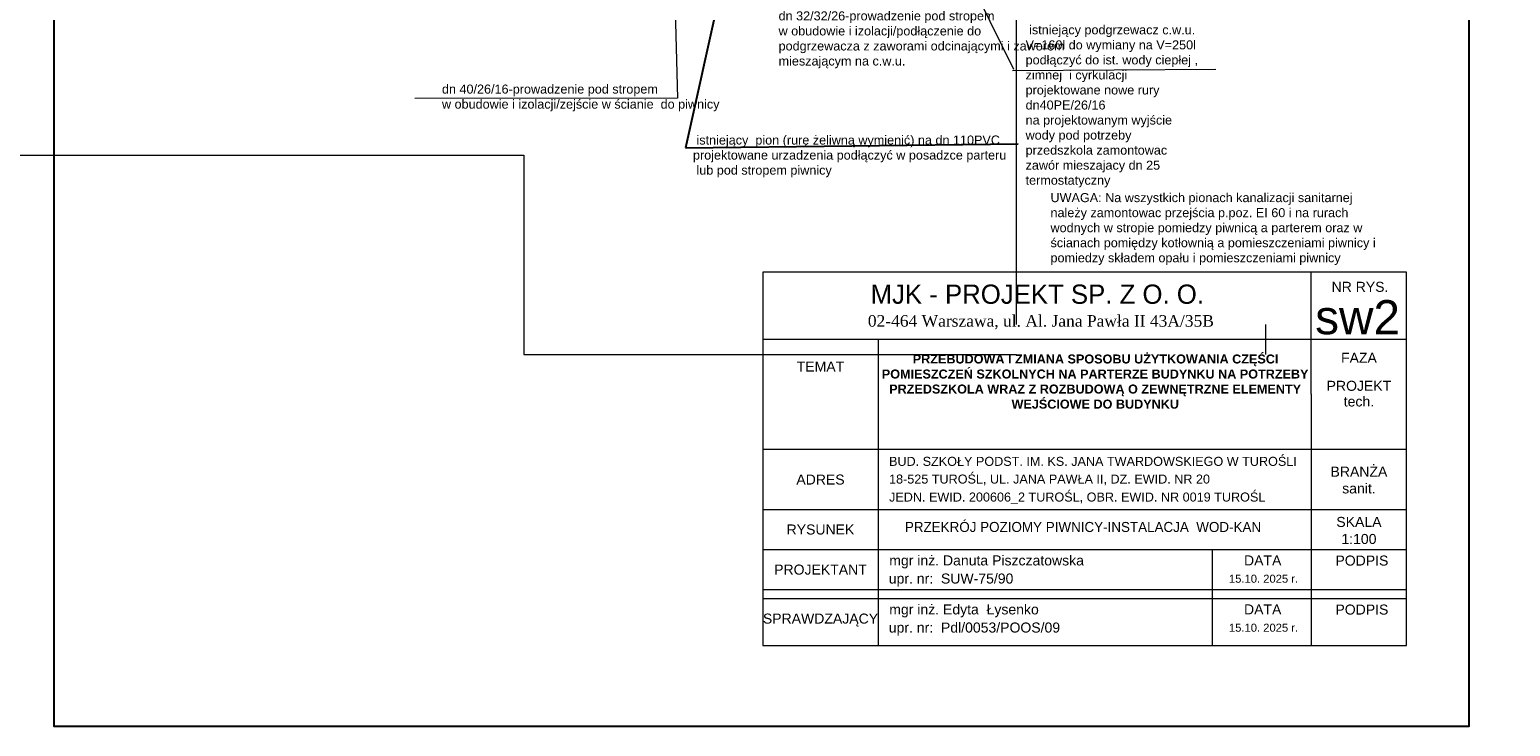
# Model space of a CAD drawing. Header units: millimetres. Extents: x 2249 to 10533, y 1662 to 5811.
# Tile 2 of 9: x 4171 to 7124, y 1662 to 3052. Entities that reach past the tile are written whole.
import ezdxf
from ezdxf.enums import TextEntityAlignment as Align

# ---------------------------------------------------------------- set-up
doc = ezdxf.new("R2010")
doc.units = ezdxf.units.MM
doc.linetypes.add('{ Half Dash }', pattern=[0])
for name, color, linetype, lineweight in [('A_opisy', 81, 'Continuous', 13), ('opis ks', 7, 'Continuous', 25), ('opis wody', 7, '{ Half Dash }', 15)]:
    doc.layers.add(name, color=color, linetype=linetype, lineweight=lineweight)
doc.layers.add('Konstrukcja - Ściany zew', color=7, linetype='Continuous')
doc.styles.add('st1', font='arial.ttf')
doc.styles.get("Standard").update_dxf_attribs({"font": 'arial.ttf'})
doc.styles.add('STIL16', font='arial.ttf')
doc.styles.add('STIL32', font='times.ttf')
doc.styles.add('STIL32_F', font='framd.ttf')

msp = doc.modelspace()

# ---------------------------------------------------------------- linework, layer by layer
at = {"layer": 'A_opisy', "color": 18, "lineweight": 13, "true_color": 0x000000}
for p, q in [((6727.01403, 2324.36319), (6727.01403, 2567.60784)), ((5633.39371, 2434.36319), (6917.01403, 2434.36319)), ((5863.39371, 2434.36319), (5863.39371, 1824.21415)), ((6727.01403, 2324.36319), (6727.01403, 1823.19805)), ((5633.39371, 2214.36319), (6917.01403, 2214.36319)), ((5633.39371, 2094.36319), (6917.01403, 2094.36319)), ((5633.39371, 2014.36319), (6917.01403, 2014.36319)), ((6529.5183, 2014.36319), (6529.5183, 1822.18186)), ((5633.39371, 1934.36319), (6917.01403, 1934.36319)), ((5633.39371, 1916.60734), (6917.01403, 1916.60734))]:
    msp.add_line(p, q, dxfattribs=at)
msp.add_lwpolyline([(5633.39371, 1823.19805), (6917.01403, 1823.19805), (6917.01403, 2567.60784), (5633.39371, 2567.60784)], close=True, dxfattribs=at)
at = {"layer": 'Konstrukcja - Ściany zew', "color": 7, "linetype": 'Continuous', "lineweight": 15}
for points in [[(6139.34103, 2463.13579), (6139.34103, 5449.58847)], [(3353.12958, 2801.21998), (5156.90816, 2801.21998)], [(5156.90816, 2801.21998), (5156.90816, 2403.47387), (6139.34103, 2403.47387)], [(6636.10072, 2403.47387), (6636.10072, 2463.13579)]]:
    msp.add_lwpolyline(points, dxfattribs=at)
at = {"layer": 'opis ks'}
for p, q in [((5560.49944, 3182.31268), (5479.35207, 2815.89208)), ((5479.35207, 2815.89208), (6142.79806, 2823.85371))]:
    msp.add_line(p, q, dxfattribs=at)
msp.add_lwpolyline([(4220.19746, 5791.19337), (7041.1478, 5791.19337), (7041.1478, 1661.50719), (4220.19746, 1661.50719), (4220.19746, 5811.3382)], dxfattribs=at)
at = {"layer": 'opis wody'}
for p, q in [((5976.68363, 3291.93718), (6133.26584, 2972.70784)), ((5457.02665, 3164.13029), (5463.10991, 2915.0203)), ((6131.53984, 2970.16796), (6536.43259, 2972.85151)), ((5463.10991, 2915.0203), (4939.58416, 2914.44783))]:
    msp.add_line(p, q, dxfattribs=at)

# ---------------------------------------------------------------- texts
at = {"layer": 'A_opisy', "color": 18, "lineweight": 13, "true_color": 0x000000}
for s, height, style, p in [('MJK - PROJEKT SP. Z O. O. ', 38.4, 'STIL32_F', (6187.83446, 2504.60761)), ('NR RYS.', 20, 'st1', (6824.10345, 2528.49683)), ('sw2', 68.09321, 'st1', (6819.3077, 2443.83454)), ('02-464 Warszawa, ul. Al. Jana Pawła II 43A/35B', 23.04, 'STIL32', (6187.83446, 2458.99128)), ('DATA', 20, 'st1', (6630.15585, 1982.67533)), ('PODPIS', 20, 'st1', (6827.94234, 1982.36704)), ('15.10. 2025 r.', 16, 'st1', (6631.77226, 1948.14623)), ('DATA', 20, 'st1', (6630.15585, 1884.91948)), ('PODPIS', 20, 'st1', (6827.94234, 1884.6112)), ('15.10. 2025 r.', 16, 'st1', (6631.77226, 1850.39038))]:
    msp.add_text(s, height=height, dxfattribs=dict(at, style=style)).set_placement(p, align=Align.CENTER)
at = {"layer": 'A_opisy', "color": 18, "lineweight": 13, "true_color": 0x000000, "style": 'st1'}
for s, p in [('FAZA', (6822.01403, 2396.89011)), ('TEMAT', (5748.39371, 2379.34391)), ('PROJEKT', (6822.01403, 2341.00841)), ('tech.', (6822.01403, 2309.81913)), ('ADRES', (5748.39371, 2153.99598)), ('BRANŻA', (6822.01403, 2169.7564)), ('sanit.', (6822.01403, 2136.31031)), ('SKALA', (6822.01403, 2069.47206)), ('RYSUNEK', (5748.39371, 2054.36319)), ('1:100', (6822.01403, 2035.44248)), ('PROJEKTANT', (5748.39371, 1974.36319)), ('SPRAWDZAJĄCY', (5748.39371, 1876.60734))]:
    msp.add_text(s, height=20, dxfattribs=at).set_placement(p, align=Align.MIDDLE_CENTER)
at = {"layer": 'A_opisy', "color": 18, "lineweight": 13, "true_color": 0x000000}
for s, height, style, p in [('BUD. SZKOŁY PODST. IM. KS. JANA TWARDOWSKIEGO W TUROŚLI', 18, 'STIL16', (5885.08521, 2181.31262)), ('18-525 TUROŚL, UL. JANA PAWŁA II, DZ. EWID. NR 20', 18, 'STIL16', (5885.08521, 2145.97882)), ('JEDN. EWID. 200606_2 TUROŚL, OBR. EWID. NR 0019 TUROŚL', 18, 'STIL16', (5885.08521, 2110.10094)), ('PRZEKRÓJ POZIOMY PIWNICY-INSTALACJA  WOD-KAN ', 20, 'STIL32_F', (5916.67925, 2049.38233)), ('mgr inż. Danuta Piszczatowska', 20, 'st1', (5885.5362, 1982.67158)), ('upr. nr:  SUW-75/90', 20, 'st1', (5884.56669, 1946.52424)), ('mgr inż. Edyta  Łysenko', 20, 'st1', (5885.5362, 1884.91573)), ('upr. nr:  Pdl/0053/POOS/09', 20, 'st1', (5884.56669, 1848.76839))]:
    msp.add_text(s, height=height, dxfattribs=dict(at, style=style)).set_placement(p)
at = {"layer": 'A_opisy', "color": 18, "lineweight": 13, "true_color": 0x000000, "insert": (5863.39371, 2403.52447), "char_height": 17, "attachment_point": 1, "style": 'st1'}
msp.add_mtext_dynamic_manual_height_columns('\\pi68.93896;{\\fArial|b1|i0|c238|p34;\\H1.0588x;PRZEBUDOWA I ZMIANA SPOSOBU UŻYTKOWANIA CZĘŚCI \\P\\pi7.32164;POMIESZCZEŃ SZKOLNYCH NA PARTERZE BUDYNKU NA POTRZEBY \\P\\pi22.03073;PRZEDSZKOLA WRAZ Z ROZBUDOWĄ O ZEWNĘTRZNE ELEMENTY \\P\\pi265.90934;WEJŚCIOWE DO BUDYNKU}', width=863.620318, gutter_width=96.28505, heights=[189.16128], dxfattribs=at)
at = {"layer": 'opis ks', "color": 18, "lineweight": 13, "true_color": 0x000000, "char_height": 18, "attachment_point": 1}
for s, insert in [(' istniejący  pion (rurę żeliwną wymienić) na dn 110PVC \\Pprojektowane urzadzenia podłączyć w posadzce parteru\\P lub pod stropem piwnicy', (5494.13249, 2840.34395)), ('UWAGA: Na wszystkich pionach kanalizacji sanitarnej należy zamontowac przejścia p.poz. EI 60 i na rurach wodnych w stropie pomiedzy piwnicą a parterem oraz w ścianach pomiędzy kotłownią a pomieszczeniami piwnicy i pomiedzy składem opału i pomieszczeniami piwnicy', (6207.02851, 2725.46137))]:
    msp.add_mtext_dynamic_manual_height_columns(s, width=647.3894596, gutter_width=12.5, heights=[172.15263], dxfattribs=dict(at, insert=insert))
at = {"layer": 'opis wody', "color": 18, "lineweight": 13, "true_color": 0x000000, "char_height": 18, "attachment_point": 1}
for s, width, heights, insert in [('dn 32/32/26-prowadzenie pod stropem\\Pw obudowie i izolacji/podłączenie do podgrzewacza z zaworami odcinającymi i zaworem mieszającym na c.w.u.', 569.9666749, [137.0445], (5664.82617, 3088.05187)), (' istniejący podgrzewacz c.w.u. V=160l do wymiany na V=250l\\Ppodłączyć do ist. wody ciepłej , zimnej  i cyrkulacji projektowane nowe rury dn40PE/26/16\\Pna projektowanym wyjście wody pod potrzeby przedszkola zamontowac zawór mieszajacy dn 25 termostatyczny', 346.5118088, [362.65473], (6157.35123, 3060.25746)), ('dn 40/26/16-prowadzenie pod stropem\\Pw obudowie i izolacji/zejście w ścianie  do piwnicy', 569.9666749, [137.0445], (4993.62679, 2942.01726))]:
    msp.add_mtext_dynamic_manual_height_columns(s, width=width, gutter_width=12.5, heights=heights, dxfattribs=dict(at, insert=insert))

doc.saveas('drawing.dxf')
